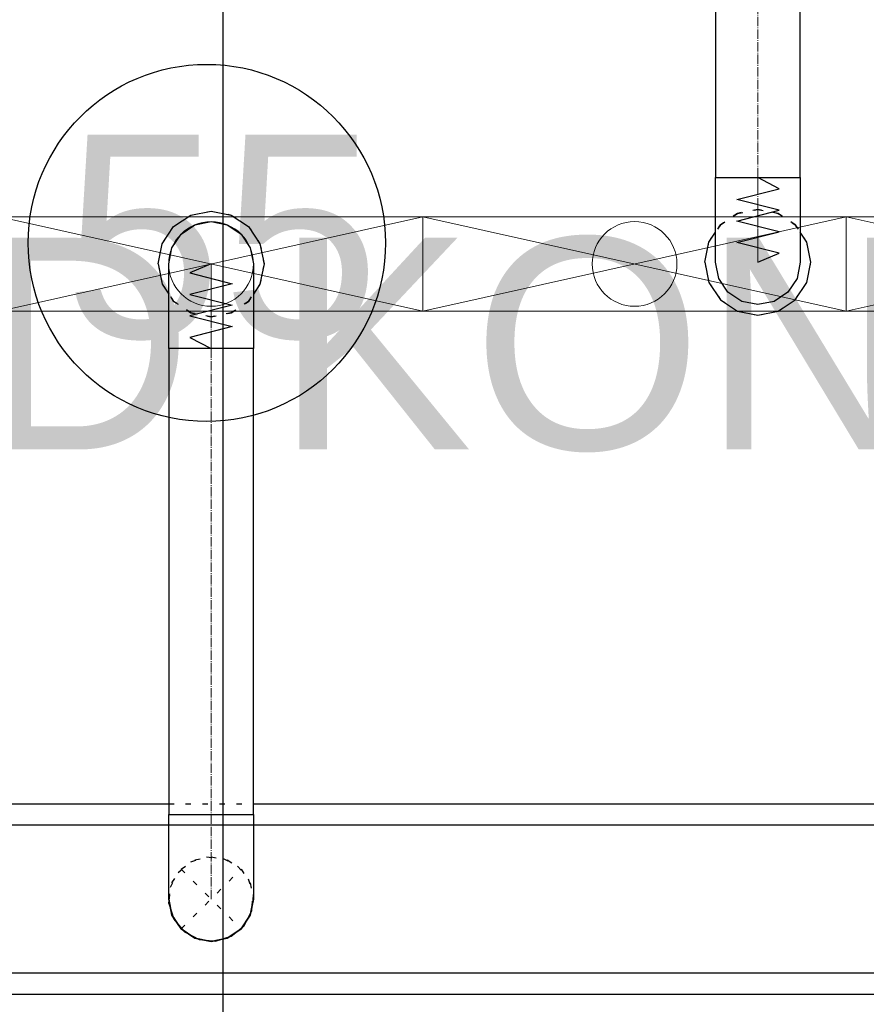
# Model space of a CAD drawing. Header units: centimetres. Extents: x -149939 to 48626, y -46000 to 152985.
# Tile 183 of 256: x -29020 to -27021, y 66255 to 68581. Entities that reach past the tile are written whole.
import ezdxf

# ---------------------------------------------------------------- set-up
doc = ezdxf.new("R2010")
doc.units = ezdxf.units.CM
doc.header["$LTSCALE"] = 50
doc.header["$PDMODE"] = 35
doc.header["$PDSIZE"] = 0.1
for name, pattern in [('CADVENT_CENTERLINE', [9.9, 7.4, -1, 0.5, -1]), ('CADVENT_HIDDEN', [0.8, 0.25, -0.55]), ('Kondygnacja  -0_5$0$HIDDEN', [9.525, 6.35, -3.175]), ('Kondygnacja  -0_5$0$HIDDEN2', [4.7625, 3.175, -1.5875]), ('Osie rzutów$0$DASHDOT2', [12.7, 6.35, -3.175, 0, -3.175])]:
    doc.linetypes.add(name, pattern=pattern)
doc.layers.get('0').update_dxf_attribs({"color": 8})
doc.layers.get('DEFPOINTS').update_dxf_attribs({"color": 8})
for name, color, linetype in [('01-103-Went PP_poziom-0_5$0$L_Nawiew', 7, 'Continuous'), ('bgde-nawiewDETAILS', 1, 'Continuous'), ('bgde-nawiewEXP', 7, 'Continuous'), ('bgde-nawiewHIDDEN', 250, 'Continuous'), ('Kondygnacja  -0_5$0$ARCH_KONSTR_POWYŻEJ RZUTU', 8, 'Kondygnacja  -0_5$0$HIDDEN'), ('Kondygnacja  -0_5$0$ARCH_KONSTR_POWYŻEJ RZUTU_IST', 8, 'Kondygnacja  -0_5$0$HIDDEN2'), ('Osie rzutów$0$ARCH_INFO_OSIE_IST', 8, 'Osie rzutów$0$DASHDOT2'), ('Osie rzutów$0$ARCH_INFO_OSIE_OPISY_IST', 8, 'Continuous'), ('Pomieszczenia -05$0$ARCH_INFO_OPISY', 8, 'Continuous')]:
    doc.layers.add(name, color=color, linetype=linetype)
for name, color, linetype, lineweight in [('bgde-nawiewCEN', 7, 'Continuous', 13), ('bgde_nawiewnik', 11, 'Continuous', 5), ('Kondygnacja  -0_5$0$ARCH_INFO_WYMIARY', 8, 'Continuous', 9), ('RFCU', 6, 'Continuous', 30)]:
    doc.layers.add(name, color=color, linetype=linetype, lineweight=lineweight)
doc.styles.add('Arial', font='ARIAL.TTF')
doc.styles.add('Kondygnacja  -0_5$0$Romans', font='Romans.shx', dxfattribs={"width": 0.7})
doc.styles.add('Pomieszczenia -05$0$Arial', font='ARIAL.TTF')
doc.dimstyles.new('Kondygnacja  -0_5$0$Wymiary 1-100', dxfattribs={"dimtxt": 12, "dimasz": 10, "dimexe": 5, "dimexo": 0, "dimgap": 4, "dimtad": 1, "dimrnd": 0.5, "dimzin": 12, "dimdsep": 46, "dimtxsty": 'Kondygnacja  -0_5$0$Romans', "dimblk": 'Kondygnacja  -0_5$0$_Oblique', "dimcen": 10, "dimdle": 10, "dimclrt": 55, "dimazin": 0, "dimtfac": 1, "dimtmove": 1, "dimatfit": 3, "dimfxl": 8, "dimfxlon": 1, "dimtolj": 1, "dimtzin": 0, "dimarcsym": 0})

# ---------------------------------------------------------------- blocks, each defined once
blk = doc.blocks.new('Osie rzutów')
at = {"layer": 'Osie rzutów$0$ARCH_INFO_OSIE_IST', "ltscale": 10}
blk.add_line((9260, 12510), (9260, 4623.26), dxfattribs=at)
blk = doc.blocks.new('Kondygnacja  -0_5$0$konstrukcja istniejąca -0.5')
at = {"layer": 'Kondygnacja  -0_5$0$ARCH_KONSTR_POWYŻEJ RZUTU_IST', "ltscale": 10}
for points in [[(8738, 11167.89), (9782, 11167.89)], [(9782, 11132.89), (8738, 11132.89)]]:
    blk.add_lwpolyline(points, dxfattribs=at)
blk = doc.blocks.new('Kondygnacja  -0_5$0$_Oblique')
at = {"color": 0, "linetype": 'ByBlock', "lineweight": -2}
blk.add_line((-0.5, -0.5), (0.5, 0.5), dxfattribs=at)
blk = doc.blocks.new('*D212')
at = {"layer": 'DEFPOINTS', "color": 0}
for p in [(-30586.3, 81900), (-30681.1, 12489.5), (9064, 12489.5)]:
    blk.add_point(p, dxfattribs=at)
at = {"layer": 'Kondygnacja  -0_5$0$ARCH_INFO_WYMIARY', "color": 0, "lineweight": -2}
for p, q in [((-30681.1, 81910), (-30681.1, 12479.5)), ((-30673.1, 81900), (-30686.1, 81900)), ((-30673.1, 12489.5), (-30686.1, 12489.5))]:
    blk.add_line(p, q, dxfattribs=at)
at = {"layer": 'Kondygnacja  -0_5$0$ARCH_INFO_WYMIARY', "color": 0, "linetype": 'ByBlock', "lineweight": -2, "xscale": 10, "yscale": 10, "zscale": 10}
for p, rotation in [((-30681.1, 81900), 90), ((-30681.1, 12489.5), 270)]:
    blk.add_blockref('Kondygnacja  -0_5$0$_Oblique', p, dxfattribs=dict(at, rotation=rotation))
at = {"layer": 'Kondygnacja  -0_5$0$ARCH_INFO_WYMIARY', "color": 55, "insert": (-30691.1, 47194.8), "char_height": 12, "attachment_point": 5, "rotation": 90, "style": 'Kondygnacja  -0_5$0$Romans'}
blk.add_mtext('\\A1;69410.5', dxfattribs=at)
blk = doc.blocks.new('*D218')
at = {"layer": 'DEFPOINTS', "color": 0}
for p in [(-29180, 78695), (-24020, 12369.5), (-24020, 12070.3)]:
    blk.add_point(p, dxfattribs=at)
at = {"layer": 'Kondygnacja  -0_5$0$ARCH_INFO_WYMIARY', "color": 0, "lineweight": -2}
for p, q in [((-29190, 12070.3), (-24010, 12070.3)), ((-29180, 12078.3), (-29180, 12065.3)), ((-24020, 12078.3), (-24020, 12065.3))]:
    blk.add_line(p, q, dxfattribs=at)
at = {"layer": 'Kondygnacja  -0_5$0$ARCH_INFO_WYMIARY', "color": 0, "linetype": 'ByBlock', "lineweight": -2, "xscale": 10, "yscale": 10, "zscale": 10, "rotation": 180}
blk.add_blockref('Kondygnacja  -0_5$0$_Oblique', (-29180, 12070.3), dxfattribs=at)
at = {"layer": 'Kondygnacja  -0_5$0$ARCH_INFO_WYMIARY', "color": 0, "linetype": 'ByBlock', "lineweight": -2, "xscale": 10, "yscale": 10, "zscale": 10}
blk.add_blockref('Kondygnacja  -0_5$0$_Oblique', (-24020, 12070.3), dxfattribs=at)
at = {"layer": 'Kondygnacja  -0_5$0$ARCH_INFO_WYMIARY', "color": 55, "insert": (-26600, 12080.3), "char_height": 12, "attachment_point": 5, "style": 'Kondygnacja  -0_5$0$Romans'}
blk.add_mtext('\\A1;5160', dxfattribs=at)
blk = doc.blocks.new('A$C066D7839')
at = {"layer": 'bgde_nawiewnik', "color": 7}
for p, q in [((-50, -11.15), (-50, 11.15)), ((-50, 11.15), (50, 11.15)), ((-50, -11.15), (50, 11.15)), ((50, -11.15), (-50, 11.15)), ((50, 11.15), (50, -11.15)), ((50, -11.15), (-50, -11.15))]:
    blk.add_line(p, q, dxfattribs=at)
blk.add_circle((0, 0), 10, dxfattribs=at)

msp = doc.modelspace()

# ---------------------------------------------------------------- linework, layer by layer
at = {"layer": 'bgde-nawiewCEN', "linetype": 'CADVENT_CENTERLINE', "ltscale": 0.06}
for p, q in [((-27276.622, 69359.622), (-27276.622, 68207.888)), ((-27276.622, 68207.888), (-27276.622, 68189.192)), ((-27276.622, 68189.192), (-27276.622, 68138.081)), ((-27276.622, 68138.081), (-27276.622, 68110.288)), ((-27276.622, 68110.288), (-27276.622, 68086.762)), ((-27276.622, 68086.762), (-27276.622, 68067.147)), ((-27276.622, 68067.147), (-27276.622, 68051.088)), ((-27276.622, 68051.088), (-27276.622, 68038.229)), ((-27276.622, 68038.229), (-27276.622, 68028.214)), ((-27276.622, 68028.214), (-27276.622, 68020.688)), ((-28567.838, 68003.485), (-28567.838, 68003.959)), ((-28567.838, 68002.359), (-28567.838, 68003.485)), ((-28567.838, 68000.166), (-28567.838, 68002.359)), ((-28567.838, 67996.552), (-28567.838, 68000.166)), ((-27276.622, 68020.688), (-27276.622, 68015.295)), ((-27276.622, 68015.295), (-27276.622, 68011.681)), ((-27276.622, 68011.681), (-27276.622, 68009.488)), ((-27276.622, 68009.488), (-27276.622, 68008.362)), ((-27276.622, 68008.362), (-27276.622, 68007.888)), ((-28567.838, 67991.159), (-28567.838, 67996.552)), ((-28567.838, 67983.633), (-28567.838, 67991.159)), ((-28567.838, 67973.618), (-28567.838, 67983.633)), ((-28567.838, 67960.759), (-28567.838, 67973.618)), ((-28567.838, 67944.7), (-28567.838, 67960.759)), ((-28567.838, 67925.085), (-28567.838, 67944.7)), ((-28567.838, 67901.559), (-28567.838, 67925.085)), ((-28567.838, 67873.766), (-28567.838, 67901.559)), ((-28567.838, 67822.655), (-28567.838, 67873.766)), ((-28567.838, 67803.959), (-28567.838, 67822.655)), ((-28567.838, 67803.959), (-28567.838, 66703.983)), ((-28567.838, 66703.983), (-28567.838, 66503.983))]:
    msp.add_line(p, q, dxfattribs=at)
at = {"layer": 'bgde-nawiewDETAILS', "linetype": 'CADVENT_HIDDEN'}
for p, q in [((-28638.549, 66433.272), (-28497.127, 66574.694)), ((-28638.549, 66574.694), (-28497.127, 66433.272))]:
    msp.add_line(p, q, dxfattribs=at)
at = {"layer": 'bgde-nawiewEXP', "linetype": 'Continuous'}
for points in [[(-27376.622, 68207.888), (-27176.622, 68207.888), (-27176.622, 69359.622), (-27376.622, 69359.622)], [(-27376.622, 68008.362), (-27376.622, 68207.888), (-27176.622, 68207.888), (-27176.622, 68007.888), (-27184.234, 67969.62), (-27205.911, 67937.177), (-27238.353, 67915.5), (-27276.622, 67907.888), (-27314.89, 67915.5), (-27347.332, 67937.177), (-27369.009, 67969.62), (-27376.622, 68007.888)], [(-28667.838, 66703.983), (-28467.838, 66703.983), (-28467.838, 67803.959), (-28667.838, 67803.959), (-28667.838, 68003.959), (-28660.226, 68042.227), (-28638.549, 68074.67), (-28606.106, 68096.347), (-28567.838, 68103.959), (-28529.57, 68096.347), (-28497.127, 68074.67), (-28475.45, 68042.227), (-28467.838, 68003.959), (-28467.838, 67803.959), (-28667.838, 67803.959)], [(-28667.838, 66503.983), (-28667.838, 66703.983), (-28467.838, 66703.983), (-28467.838, 66503.983), (-28475.45, 66465.715), (-28497.127, 66433.272), (-28529.57, 66411.595), (-28567.838, 66403.983), (-28606.106, 66411.595), (-28638.549, 66433.272), (-28660.226, 66465.715)]]:
    msp.add_lwpolyline(points, close=True, dxfattribs=at)
at = {"layer": 'bgde-nawiewEXP'}
for points in [[(-27276.622, 68007.888), (-27226.622, 68029.186), (-27326.622, 68054.548), (-27226.622, 68079.768), (-27326.622, 68105.053), (-27226.622, 68130.588), (-27326.622, 68155.947), (-27226.622, 68181.406), (-27276.622, 68207.888)], [(-28567.838, 68003.959), (-28617.838, 67982.661), (-28517.838, 67957.299), (-28617.838, 67932.079), (-28517.838, 67906.794), (-28617.838, 67881.259), (-28517.838, 67855.9), (-28617.838, 67830.441), (-28567.838, 67803.959)]]:
    msp.add_lwpolyline(points, dxfattribs=at)
at = {"layer": 'bgde-nawiewEXP', "linetype": 'Continuous'}
for points in [[(-28692.838, 68003.959), (-28683.323, 68051.794), (-28656.226, 68092.347), (-28615.674, 68119.444), (-28567.838, 68128.959), (-28520.003, 68119.444), (-28479.45, 68092.347), (-28452.353, 68051.794), (-28442.838, 68003.959), (-28452.353, 67956.123), (-28467.838, 67932.949)], [(-27401.622, 68007.888), (-27392.106, 67960.053), (-27365.01, 67919.5), (-27324.457, 67892.403), (-27276.622, 67882.888), (-27228.786, 67892.403), (-27188.233, 67919.5), (-27161.137, 67960.053), (-27151.622, 68007.888), (-27161.137, 68055.723), (-27176.622, 68078.898)], [(-27401.622, 68007.888), (-27392.106, 68055.723), (-27376.622, 68078.898)], [(-28692.838, 68003.959), (-28683.323, 67956.123), (-28667.838, 67932.949)], [(-38633.507, 66278.983), (-22701.927, 66278.983), (-22701.927, 66728.983), (-22767.838, 66728.983)], [(-30467.838, 66728.983), (-28667.838, 66728.983)], [(-28467.838, 66728.983), (-26567.838, 66728.983)], [(-28667.838, 66503.983), (-28660.226, 66465.715), (-28655.993, 66459.38)], [(-28667.274, 66493.378), (-28666.589, 66500.967)], [(-28667.274, 66493.378), (-28655.647, 66456.133), (-28640.495, 66437.972)], [(-28495.878, 66436.289), (-28490.027, 66441.17), (-28471.913, 66475.728), (-28469.785, 66499.284)], [(-28472.452, 66480.786), (-28467.838, 66503.983)], [(-28516.793, 66420.132), (-28497.127, 66433.272), (-28475.45, 66465.715), (-28473.964, 66473.188)], [(-28651.689, 66452.938), (-28638.549, 66433.272), (-28606.106, 66411.595), (-28598.634, 66410.109)], [(-28635.532, 66432.023), (-28630.651, 66426.172), (-28596.093, 66408.058), (-28572.538, 66405.93)], [(-28564.822, 66405.233), (-28557.233, 66404.547), (-28519.988, 66416.174), (-28501.827, 66431.326)], [(-28591.035, 66408.597), (-28567.838, 66403.983), (-28529.57, 66411.595), (-28523.235, 66415.828)]]:
    msp.add_lwpolyline(points, dxfattribs=at)
at = {"layer": 'bgde-nawiewHIDDEN', "linetype": 'CADVENT_HIDDEN'}
for points in [[(-28692.838, 68003.959), (-28683.323, 68051.794), (-28656.226, 68092.347), (-28615.674, 68119.444), (-28567.838, 68128.959), (-28520.003, 68119.444), (-28479.45, 68092.347), (-28452.353, 68051.794), (-28442.838, 68003.959), (-28452.353, 67956.123), (-28479.45, 67915.571), (-28520.003, 67888.474), (-28567.838, 67878.959), (-28615.674, 67888.474), (-28656.226, 67915.571), (-28667.838, 67932.949)], [(-27401.622, 68007.888), (-27392.106, 67960.053), (-27365.01, 67919.5), (-27324.457, 67892.403), (-27276.622, 67882.888), (-27228.786, 67892.403), (-27188.233, 67919.5), (-27161.137, 67960.053), (-27151.622, 68007.888), (-27161.137, 68055.723), (-27188.233, 68096.276), (-27228.786, 68123.373), (-27276.622, 68132.888), (-27324.457, 68123.373), (-27365.01, 68096.276), (-27376.622, 68078.898)], [(-27401.622, 68007.888), (-27392.106, 68055.723), (-27365.01, 68096.276), (-27324.457, 68123.373), (-27276.622, 68132.888), (-27228.786, 68123.373), (-27188.233, 68096.276), (-27176.622, 68078.898)], [(-28692.838, 68003.959), (-28683.323, 67956.123), (-28656.226, 67915.571), (-28615.674, 67888.474), (-28567.838, 67878.959), (-28520.003, 67888.474), (-28479.45, 67915.571), (-28467.838, 67932.949)], [(-28667.838, 66728.983), (-28467.838, 66728.983)], [(-28667.838, 66503.983), (-28660.226, 66542.251), (-28638.549, 66574.694), (-28606.106, 66596.371), (-28567.838, 66603.983), (-28529.57, 66596.371), (-28497.127, 66574.694), (-28475.45, 66542.251), (-28467.838, 66503.983)], [(-28666.589, 66500.967), (-28663.763, 66532.238), (-28645.649, 66566.796), (-28615.688, 66591.792), (-28578.443, 66603.419), (-28539.583, 66599.908), (-28505.025, 66581.794), (-28480.029, 66551.833), (-28468.402, 66514.588), (-28469.785, 66499.284)], [(-28473.964, 66473.188), (-28472.452, 66480.786)], [(-28655.993, 66459.38), (-28651.689, 66452.938)], [(-28640.495, 66437.972), (-28635.532, 66432.023)], [(-28523.235, 66415.828), (-28516.793, 66420.132)], [(-28501.827, 66431.326), (-28495.878, 66436.289)], [(-28598.634, 66410.109), (-28591.035, 66408.597)], [(-28572.538, 66405.93), (-28564.822, 66405.233)]]:
    msp.add_lwpolyline(points, dxfattribs=at)
at = {"layer": 'RFCU'}
msp.add_circle((-28577.987, 68053.548), 421.787, dxfattribs=at)

# ---------------------------------------------------------------- block references
at = {"layer": '01-103-Went PP_poziom-0_5$0$L_Nawiew', "xscale": 10, "yscale": 10, "zscale": 10}
for p in [(-28567.836, 68003.959, 742.119), (-27567.836, 68003.959, 742.119), (-26567.836, 68003.959, 742.119)]:
    msp.add_blockref('A$C066D7839', p, dxfattribs=at)
at = {"layer": 'Kondygnacja  -0_5$0$ARCH_KONSTR_POWYŻEJ RZUTU', "xscale": 10, "yscale": 10, "zscale": 10}
msp.add_blockref('Kondygnacja  -0_5$0$konstrukcja istniejąca -0.5', (-121140, -45000), dxfattribs=at)
at = {"layer": 'Osie rzutów$0$ARCH_INFO_OSIE_OPISY_IST', "color": 30, "xscale": 10, "yscale": 10, "zscale": 10}
msp.add_blockref('Osie rzutów', (-121140, -45000), dxfattribs=at)

# ---------------------------------------------------------------- texts
at = {"layer": 'Pomieszczenia -05$0$ARCH_INFO_OPISY', "insert": (-27116.848, 67740.665), "char_height": 500, "width": 19873.35743, "attachment_point": 5, "style": 'Pomieszczenia -05$0$Arial'}
msp.add_mtext('PUSTKA NAD KONDYGNACJĄ -1 (A)', dxfattribs=at)
at = {"layer": 'RFCU', "insert": (-28915.115, 68309.644), "char_height": 480, "width": 727.77721, "attachment_point": 1, "style": 'Arial'}
msp.add_mtext('55', dxfattribs=at)

# ---------------------------------------------------------------- dimensions: what is measured, and where the dimension line sits
at = {"layer": 'Kondygnacja  -0_5$0$ARCH_INFO_WYMIARY'}
dim = msp.add_linear_dim(base=(-30681.114, 12489.5), p1=(-30586.301, 81900), p2=(9064, 12489.5), angle=90, dimstyle='Kondygnacja  -0_5$0$Wymiary 1-100', dxfattribs=at)
dim.commit()
dim.dimension.update_dxf_attribs({"geometry": '*D212', "text_midpoint": (-30691.114, 47194.75)})
dim = msp.add_linear_dim(base=(-24020, 12070.305), p1=(-29180, 78695), p2=(-24020, 12369.5), dimstyle='Kondygnacja  -0_5$0$Wymiary 1-100', dxfattribs=at)
dim.commit()
dim.dimension.update_dxf_attribs({"geometry": '*D218', "text_midpoint": (-26600, 12080.305)})

doc.saveas('drawing.dxf')
